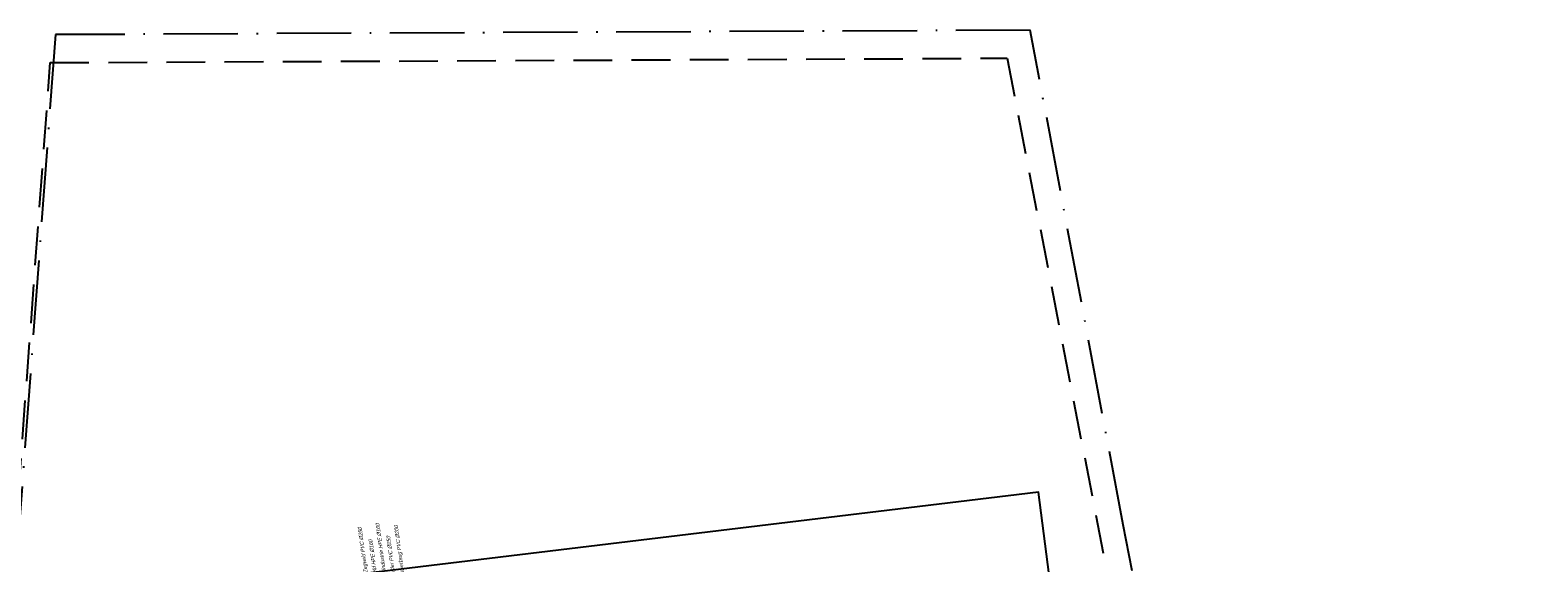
# Model space of a CAD drawing. Header units: metres. Extents: x 118052 to 118564, y 454784 to 455719.
# Tile 92 of 160: x 118197 to 118294, y 455391 to 455425. Entities that reach past the tile are written whole.
import ezdxf

# ---------------------------------------------------------------- set-up
doc = ezdxf.new("R2010")
doc.units = ezdxf.units.M
doc.header["$LTSCALE"] = 0.5
doc.linetypes.add('ACAD_ISO10W100', pattern=[18, 12, -3, 0, -3])
doc.linetypes.add('DASHED2', pattern=[0.375, 0.25, -0.125])
doc.layers.add('_hekwerk', color=7, linetype='Continuous', lineweight=50)
for name, color, linetype in [('BL00_WERKGRENS', 5, 'DASHED2'), ('Grens', 1, 'ACAD_ISO10W100'), ('Koningsstal VIEUWPORT', 254, 'Continuous'), ('ZU_B_-_AL999---LW_PE-160_pgr17__18_^200~-_-----', 1, 'Continuous'), ('ZU_B_-_AL999---LW_pvc200_pgr00__18_^200~-_-----', 1, 'Continuous'), ('ZU_B_-_AL999---LW_pvc250_pgr00__18_^200~-_-----', 1, 'Continuous')]:
    doc.layers.add(name, color=color, linetype=linetype)
doc.styles.add('tcb_isocp', font='tcb_isocp.shx')

# ---------------------------------------------------------------- blocks, each defined once
blk = doc.blocks.new('Leidingen')
at = {"layer": 'ZU_B_-_AL999---LW_PE-160_pgr17__18_^200~-_-----', "style": 'tcb_isocp', "oblique": 20.000238}
for s, p in [('Persleiding Rietveld HPE %%129160', (-68567, 11969.2)), ('Persleiding RGM Industrie HPE %%129160', (-68567, 11386.4))]:
    blk.add_text(s, height=250, dxfattribs=at).set_placement(p)
at = {"layer": 'ZU_B_-_AL999---LW_pvc200_pgr00__18_^200~-_-----', "style": 'tcb_isocp', "oblique": 20.000238}
blk.add_text('Persleiding Nieuwerbrug PVC %%129200', height=250, dxfattribs=at).set_placement((-68567, 10220.6))
at = {"layer": 'ZU_B_-_AL999---LW_pvc250_pgr00__18_^200~-_-----', "style": 'tcb_isocp', "oblique": 20.000238}
for s, p in [('Persleiding RGM Zegveld PVC %%129250', (-68567, 12553.9)), ('Persleiding Waarder PVC %%129250', (-68567, 10805.3))]:
    blk.add_text(s, height=250, dxfattribs=at).set_placement(p)

msp = doc.modelspace()

# ---------------------------------------------------------------- linework, layer by layer
at = {"layer": '_hekwerk', "lineweight": -2}
msp.add_lwpolyline([(118271.822, 455327.372), (118271.786, 455334.587), (118269.558, 455347.086), (118266.916, 455360.435), (118264.179, 455377.589), (118261.905, 455395.088), (118155.656, 455382.243), (118160.288, 455306.62), (118162.379, 455281.874), (118167.107, 455249.728), (118171.917, 455216.499), (118172.227, 455212.736), (118173.912, 455200.03), (118178.156, 455171.751), (118179.927, 455159.531), (118195.458, 455159.382), (118211.563, 455159.423), (118222.611, 455159.64), (118292.649, 455168.53), (118294.119, 455171.383), (118292.823, 455193.84), (118292.216, 455198.358)], dxfattribs=at)
at = {"layer": 'BL00_WERKGRENS', "color": 0, "ltscale": 20}
msp.add_lwpolyline([(118154.653, 455285.486), (118151.411, 455337.094), (118148.615, 455381.593), (118195.555, 455387.268), (118198.171, 455422.773), (118259.888, 455423.058), (118276.335, 455338.342, 0.384881), (118278.275, 455336.885), (118279.728, 455328.228), (118272.054, 455327.141), (118272.647, 455322.62)], format="xyb", dxfattribs=at)
at = {"layer": 'Grens', "color": 0, "ltscale": 0.8}
msp.add_lwpolyline([(118280.197, 455323.406), (118279.497, 455328.397), (118279.497, 455328.397), (118278.107, 455336.678), (118278.358, 455338.719), (118278.005, 455339.115), (118277.831, 455339.879), (118267.372, 455392.984), (118261.38, 455424.865), (118198.505, 455424.575), (118195.742, 455387.089), (118147.059, 455381.203), (118149.612, 455337.023), (118149.612, 455337.023), (118151.61, 455337.106), (118154.852, 455285.508)], dxfattribs=at)

# ---------------------------------------------------------------- block references
at = {"layer": 'Koningsstal VIEUWPORT', "color": 6, "xscale": 0.0009975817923, "yscale": 0.0009975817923, "zscale": 0.0009975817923, "rotation": 97.46987594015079}
msp.add_blockref('Leidingen', (118222.52, 455456.651), dxfattribs=at)

doc.saveas('drawing.dxf')
